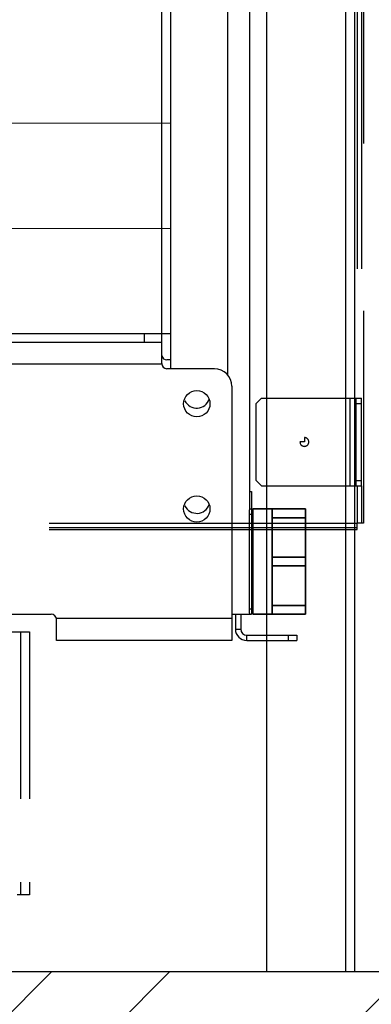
# Model space of a CAD drawing. Header units: millimetres. Extents: x 132157 to 155303, y 33763 to 45643.
# Tile 9 of 256: x 140966 to 141099, y 34297 to 34671. Entities that reach past the tile are written whole.
import ezdxf

# ---------------------------------------------------------------- set-up
doc = ezdxf.new("R2010")
doc.units = ezdxf.units.MM
doc.header["$LTSCALE"] = 20
doc.linetypes.add('ČÁRKOVANÁ2', pattern=[9.525, 6.35, -3.175])
for name, color, linetype in [('KONSTRUKCE', 30, 'Continuous'), ('PŘEJEZD', 7, 'ČÁRKOVANÁ2'), ('VODÍTKA', 36, 'Continuous'), ('ZDI', 3, 'Continuous')]:
    doc.layers.add(name, color=color, linetype=linetype)
for name, color, linetype, lineweight in [('RÁM', 4, 'Continuous', 35), ('SLABA', 7, 'Continuous', 9), ('ŠRAFY', 7, 'Continuous', 9)]:
    doc.layers.add(name, color=color, linetype=linetype, lineweight=lineweight)

msp = doc.modelspace()

# ---------------------------------------------------------------- hatches: boundary and pattern name
at = {"layer": 'ŠRAFY', "ltscale": 0.5}
h = msp.add_hatch(dxfattribs=at)
h.set_pattern_fill('ANSI32', color=256, scale=10)
h.set_pattern_definition([(45, (38784.54, 9435.88), (-67.35192, 67.35192), []), (45, (38829.44, 9435.88), (-67.35192, 67.35192), [])])
h.paths.add_polyline_path([(141553.1698, 34875.9255), (141719.8365, 34875.9255), (141719.8365, 34965.3101), (141683.8857, 34977.3754), (141719.8365, 34989.4408), (141719.8365, 35009.2588), (141386.5031, 35009.2588), (141386.5031, 34309.2588), (140179.8365, 34309.2588), (140179.8365, 35009.2588), (139846.5031, 35009.2588), (139846.5031, 34989.4408), (139882.4539, 34977.3754), (139810.5524, 34953.2447), (139846.5031, 34941.1793), (139846.5031, 34875.9255), (140013.1698, 34875.9255), (140013.1698, 34142.5921), (141553.1698, 34142.5921)])

# ---------------------------------------------------------------- linework, layer by layer
at = {"layer": 'KONSTRUKCE'}
for p, q in [((141053.1698, 36140.5921), (141053.1698, 34484.9275)), ((141044.8345, 36050.5154), (141044.8345, 34536.2395)), ((141023.1698, 36042.095), (141023.1698, 34538.5921)), ((141019.8365, 34540.5921), (141019.8365, 35875.2588)), ((140476.5031, 34551.9255), (141023.1698, 34551.9255)), ((141013.1698, 34551.9255), (141013.1698, 34548.5921)), ((141019.8365, 34548.5921), (140479.8365, 34548.5921)), ((141023.1698, 34541.9255), (141021.8365, 34541.9255)), ((141019.8648, 34540.2568), (140479.8082, 34540.2568)), ((141039.8365, 34538.5921), (141021.8365, 34538.5921)), ((141046.5031, 34531.9255), (141046.5031, 34435.2588)), ((141053.1698, 34491.9255), (141053.9698, 34491.9255)), ((141053.9698, 34491.9255), (141053.9698, 34445.2588)), ((141053.1698, 34485.2588), (141053.9698, 34485.2588)), ((141053.1698, 34445.5901), (141053.1698, 34484.9275)), ((141054.5031, 34485.2588), (141054.5031, 34445.2588)), ((141053.1698, 34483.2588), (141053.9698, 34483.2588)), ((141053.1698, 34447.2588), (141053.9698, 34447.2588)), ((140521.8365, 34445.2588), (140977.8365, 34445.2588)), ((141046.5031, 34443.5941), (140979.8082, 34443.5941)), ((140979.8365, 34435.2588), (140979.8365, 34443.2588)), ((141046.5031, 34445.2588), (141053.1698, 34445.2588)), ((141047.8365, 34445.2588), (141047.8365, 34439.5588)), ((141049.8365, 34445.2588), (141049.8365, 34439.5588)), ((141053.1698, 34445.5901), (141053.1698, 34445.2588)), ((141053.1698, 34445.2588), (141053.9698, 34445.2588)), ((141047.8365, 34439.5588), (141049.8365, 34439.5588)), ((141052.1365, 34437.2588), (141071.1698, 34437.2588)), ((141052.1365, 34435.2588), (141052.1365, 34437.2588)), ((141067.8365, 34437.2588), (141067.8365, 34435.2588)), ((141071.1698, 34437.2588), (141071.1698, 34435.2588)), ((141046.5031, 34435.2588), (140979.8365, 34435.2588)), ((141052.1365, 34435.2588), (141071.1698, 34435.2588))]:
    msp.add_line(p, q, dxfattribs=at)
for centre in [(141033.1698, 34525.2588), (141033.1698, 34485.2588)]:
    msp.add_circle(centre, 5, dxfattribs=at)
for centre, radius, start, end in [((141021.8365, 34540.5921), 2, 180, 270), ((141021.8365, 34543.9255), 2, 189.652182, 270), ((141039.8365, 34531.9255), 6.6667, 0, 90), ((141033.1698, 34528.5921), 5, 205.714286, 341.547584), ((141033.1698, 34488.5921), 5, 205.714286, 341.547584), ((140977.8365, 34443.2588), 2, 0, 90), ((141052.1365, 34439.5588), 4.3, 180, 270), ((141052.1365, 34439.5588), 2.3, 180, 270)]:
    msp.add_arc(centre, radius, start, end, dxfattribs=at)
at = {"layer": 'PŘEJEZD'}
for p, q in [((141096.5031, 34941.6316), (141096.5031, 34479.8449)), ((141094.0631, 34894.0716), (141094.0631, 34527.4049)), ((141095.7031, 34894.0716), (141095.7031, 34527.4049)), ((141057.7031, 34527.4049), (141055.7031, 34525.4049)), ((141055.7031, 34496.0716), (141055.7031, 34525.4049)), ((141057.7031, 34527.4049), (141095.7031, 34527.4049)), ((141091.4031, 34494.0716), (141091.4031, 34527.4049)), ((141093.7031, 34494.0716), (141093.7031, 34527.4049)), ((141093.7031, 34525.4049), (141095.7031, 34525.4049)), ((141095.7031, 34494.0716), (141095.7031, 34527.4049)), ((141074.0365, 34510.7383), (141072.3698, 34510.7383)), ((141074.0365, 34512.4049), (141074.0365, 34510.7383)), ((141055.7031, 34496.0716), (141057.7031, 34494.0716)), ((141093.7031, 34496.0716), (141095.7031, 34496.0716)), ((141057.7031, 34494.0716), (141095.7031, 34494.0716)), ((141094.0631, 34494.0716), (141094.0631, 34479.8449)), ((141095.7031, 34494.0716), (141095.7031, 34479.8449)), ((140405.6098, 34479.8449), (141094.0631, 34479.8449)), ((140405.6098, 34478.2049), (141094.0631, 34478.2049)), ((140405.6098, 34477.4049), (141094.0631, 34477.4049)), ((141096.5031, 34479.8449), (141094.0631, 34479.8449)), ((141094.0631, 34477.4049), (141094.0631, 34479.8449))]:
    msp.add_line(p, q, dxfattribs=at)
at = {"layer": 'PŘEJEZD', "ltscale": 0.5}
for p, q in [((140962.9031, 34438.5921), (140969.5698, 34438.5921)), ((140966.2365, 34438.5921), (140966.2365, 34338.5921)), ((140969.5698, 34438.5921), (140969.5698, 34338.5921)), ((140969.5698, 34338.5921), (140964.8699, 34338.5921))]:
    msp.add_line(p, q, dxfattribs=at)
at = {"layer": 'PŘEJEZD'}
msp.add_arc((141074.0365, 34510.7383), 1.6667, 180, 90, dxfattribs=at)
at = {"layer": 'RÁM'}
for p, q in [((141074.5031, 34485.2588), (141054.5031, 34485.2588)), ((141061.8365, 34485.2588), (141061.8365, 34445.2588)), ((141074.5031, 34485.2588), (141074.5031, 34445.2588)), ((141074.5031, 34481.9255), (141061.8365, 34481.9255)), ((141074.5031, 34466.9255), (141061.8365, 34466.9255)), ((141074.5031, 34463.5921), (141061.8365, 34463.5921)), ((141074.5031, 34448.5921), (141061.8365, 34448.5921)), ((141074.5031, 34445.2588), (141054.5031, 34445.2588))]:
    msp.add_line(p, q, dxfattribs=at)
at = {"layer": 'SLABA'}
for p, q in [((140476.5031, 34631.9255), (141023.1698, 34631.9255)), ((140476.5031, 34591.9255), (141023.1698, 34591.9255))]:
    msp.add_line(p, q, dxfattribs=at)
at = {"layer": 'VODÍTKA', "ltscale": 0.5}
for p, q in [((141059.8365, 34309.2588), (141059.8365, 40699.2588)), ((141089.8365, 34309.2588), (141089.8365, 40699.2588)), ((141093.1698, 34309.2588), (141093.1698, 40699.2588))]:
    msp.add_line(p, q, dxfattribs=at)
at = {"layer": 'ZDI', "linetype": 'Continuous', "ltscale": 0.5}
msp.add_line((141386.5031, 34309.2588), (140179.8365, 34309.2588), dxfattribs=at)

doc.saveas('drawing.dxf')
